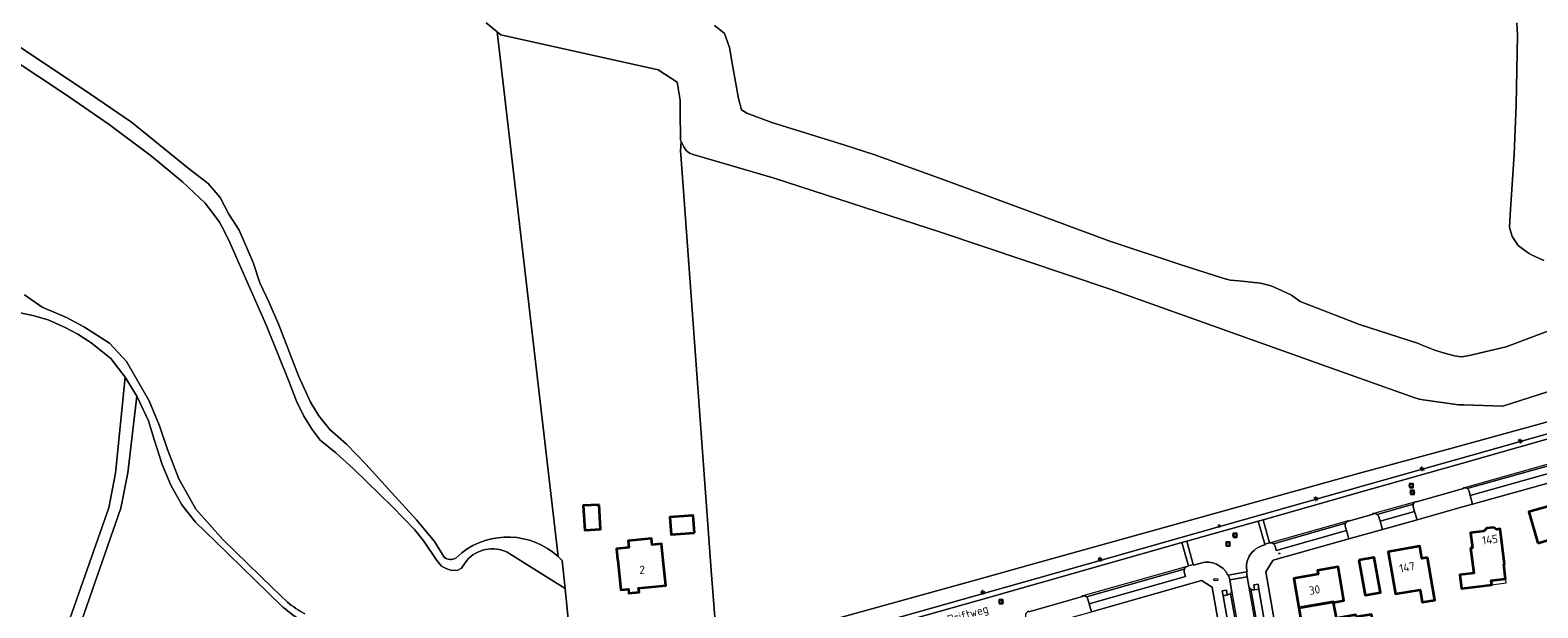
# Model space of a CAD drawing. Header units: metres. Extents: x 140853 to 145288, y 474558 to 480269.
# Tile 204 of 256: x 143213 to 143539, y 478990 to 479115. Entities that reach past the tile are written whole.
import ezdxf
from ezdxf.enums import TextEntityAlignment as Align

# ---------------------------------------------------------------- set-up
doc = ezdxf.new("R2010")
doc.units = ezdxf.units.M
doc.header["$MEASUREMENT"] = 0
for name, color, linetype, lineweight in [('B-WE-GR-BOS_GEMENGD-G', 40, 'Continuous', 13), ('B-WE-GR-BOS_LOOF-G', 40, 'Continuous', 13), ('B-WE-GR-BOS_NAALD-G', 40, 'Continuous', 13), ('B-WE-GR-GRAS_KRUIDENRIJK-G', 80, 'Continuous', 18), ('B-WE-GR-GROENVOORZIENING-G', 80, 'Continuous', 18), ('B-WE-IE-MEUBILAIR_WEGMEUBILAIR-S', 7, 'Continuous', 18), ('B-WE-KL-ET_LS_OV_LICHTMAST-S', 190, 'Continuous', 18), ('B-WE-KL-WATER_BRANDLEIDING_PUT-S', 150, 'Continuous', 18), ('B-WE-KL-WATER_PUT-S', 170, 'Continuous', 18), ('B-WE-OG-BEBOUWING-G', 7, 'Continuous', 35), ('B-WE-OG-BEBOUWING_HUISNUMMER-T18', 10, 'Continuous', 18), ('B-WE-OG-BEBOUWING_LUIFEL-G', 7, 'Continuous', 18), ('B-WE-OG-BEBOUWING_STRAATNAAM-T18', 10, 'Continuous', 18), ('B-WE-OG-TERREIN_ERF-G', 7, 'Continuous', 18), ('B-WE-RI-GWA_RIOOLPUT-S', 30, 'Continuous', 18), ('B-WE-VH-GOOT-G', 170, 'Continuous', 18), ('B-WE-VH-ONVERHARD-G', 252, 'Continuous', 18), ('B-WE-VH-VERHARDING_ASFALT-G', 252, 'Continuous', 18), ('B-WE-VH-VERHARDING_BETONSTRAATSTEEN-G', 252, 'Continuous', 18), ('B-WE-VH-VERHARDING_HALFVERHARDING-G', 252, 'Continuous', 18), ('B-WE-VH-VERHARDING_TEGEL-G', 252, 'Continuous', 18), ('X-XX-XX-ALGEMEEN-S', 7, 'Continuous', 18)]:
    doc.layers.add(name, color=color, linetype=linetype, lineweight=lineweight)
doc.styles.add('NLCS-ISO', font='txt')
doc.styles.get("Standard").update_dxf_attribs({"font": 'arial.ttf'})

# ---------------------------------------------------------------- blocks, each defined once
blk = doc.blocks.new('SIE-WEG_AFVALBAK_TYPE_01')
for radius in [0.25, 0.156]:
    blk.add_circle((0, 0), radius)
blk = doc.blocks.new('B-SIE-WEG_LICHTMAST-SO')
at = {"ltscale": 0.1}
for p, q in [((-1.1, 0.6), (-2.2, 1.3)), ((0, 1.3), (0, 2.5)), ((1.1, 0.6), (2.2, 1.3)), ((-1.1, -0.6), (-2.2, -1.3)), ((0, -1.3), (0, -2.5)), ((1.1, -0.6), (2.2, -1.3))]:
    blk.add_line(p, q, dxfattribs=at)
at = {"flags": 128}
for points in [[(-1.2, 0.5), (1.2, 0.5)], [(-1.2, -0.5), (1.2, -0.5)]]:
    blk.add_lwpolyline(points, dxfattribs=at)
at = {"ltscale": 0.1}
blk.add_circle((0, 0), 1.27, dxfattribs=at)
at = {"style": 'NLCS-ISO'}
blk.add_attdef('TYPE', text='', height=1.8, dxfattribs=at).set_placement((0, 2.5), align=Align.BOTTOM_CENTER)
blk = doc.blocks.new('B-SIE-WEG_VERKEERSBORD_PAAL-SO')
blk.add_lwpolyline([(-1, -1), (1, -1), (1, 1), (-1, 1)], close=True)
at = {"flags": 128}
blk.add_lwpolyline([(-1, 1), (0, -1), (1, 1)], close=True, dxfattribs=at)
for radius in [1, 0.171]:
    blk.add_circle((0, 0), radius)
at = {"lineweight": 30, "flags": 104}
blk.add_attdef('bordgegevens', text='', height=1.8, dxfattribs=at).set_placement((2.2, 3.2), align=Align.TOP_LEFT)
blk = doc.blocks.new('SRI-PUT_INSPECTIE-SO')
at = {"lineweight": -3, "flags": 128}
blk.add_lwpolyline([(-2, -2), (2, -2), (2, 2), (-2, 2)], close=True, dxfattribs=at)
at = {"lineweight": -3, "ltscale": 1.5}
blk.add_circle((0, 0), 2, dxfattribs=at)
at = {"ltscale": 0.1, "style": 'NLCS-ISO'}
blk.add_text('I', height=2.5, dxfattribs=at).set_placement((0, 0), align=Align.MIDDLE_CENTER)
blk = doc.blocks.new('SKL-WATERLEIDINGPUT-SO')
at = {"color": 0, "linetype": 'ByBlock', "lineweight": 18}
blk.add_ellipse((0, 0), major_axis=(2.5, 0), ratio=0.54, dxfattribs=at)
at = {"color": 0, "linetype": 'ByBlock', "lineweight": 18, "style": 'NLCS-ISO'}
blk.add_text('wl', height=1.8, dxfattribs=at).set_placement((0, 0), align=Align.MIDDLE_CENTER)
blk = doc.blocks.new('SIE-WEG_STRAATPOT_BRANDKRAAN-SO')
blk.add_ellipse((0, 0), major_axis=(-0.729, 0), ratio=0.685994)
at = {"style": 'NLCS-ISO'}
blk.add_text('BR', height=0.4, dxfattribs=at).set_placement((-0.3, -0.2))

msp = doc.modelspace()

# ---------------------------------------------------------------- linework, layer by layer
at = {"layer": 'B-WE-GR-BOS_GEMENGD-G', "ltscale": 0.2, "flags": 128}
for points in [[(143209.781, 479111.49), (143224.01, 479102.033), (143234.446, 479094.86), (143246.7, 479084.975), (143251.018, 479081.619), (143253.609, 479078.596), (143255.459, 479075.008), (143257.729, 479071.543), (143260.742, 479064.524), (143262.216, 479060.126), (143264.111, 479056.003), (143266.291, 479051.001), (143270.54, 479039.98), (143273.158, 479034.275), (143274.963, 479031.322), (143277.339, 479028.39), (143280.908, 479025.168), (143285.077, 479020.91), (143290.679, 479014.746), (143296.104, 479008.8), (143299.978, 479004.125), (143302.041, 479000.722), (143302.041, 479000.722, 0.3101865), (143304.546, 479000.539), (143304.546, 479000.539), (143305.844, 479001.683), (143305.844, 479001.683, -0.3642068), (143326.693, 479000.896), (143326.693, 479000.896), (143313.528, 479114.445), (143313.528, 479114.445), (143311.154, 479116.418)], [(143271.336, 478986.99, -0.0514984), (143267.188, 478989.952), (143267.188, 478989.952), (143263.827, 478993.165), (143252.597, 479004.168), (143248.305, 479008.336), (143245.325, 479012.049), (143242.936, 479016.329), (143241.056, 479020.82), (143239.312, 479026.187), (143238.077, 479030.24), (143235.72, 479035.308), (143235.569, 479035.56), (143235.569, 479035.56), (143233.66, 479018.995), (143232.143, 479011.373), (143222.524, 478983.803)]]:
    msp.add_lwpolyline(points, format="xyb", dxfattribs=at)
at = {"layer": 'B-WE-GR-BOS_LOOF-G', "ltscale": 0.2, "flags": 128}
for points in [[(143329.7, 478978.552), (143328.199, 478993.941), (143315.711, 479001.81), (143315.711, 479001.81, 0.338534), (143306.92, 479000), (143306.92, 479000), (143305.81, 478998.374), (143305.043, 478997.929), (143303.733, 478997.879), (143302.62, 478998.201), (143301.507, 478998.769), (143300.432, 479000), (143297.665, 479004.234), (143295.666, 479006.732), (143290.867, 479011.617), (143282.462, 479019.853), (143278.654, 479023.332), (143275.208, 479026.083), (143273.5, 479028.386), (143271.734, 479031.288), (143270.097, 479034.544), (143268.569, 479038.46), (143263.733, 479050.642), (143258.561, 479062.294), (143255.721, 479068.84), (143254.61, 479071.087), (143253.46, 479073.233), (143252.028, 479075.165), (143250.357, 479077.341), (143245.492, 479081.999), (143238.753, 479087.563), (143229.637, 479094.42), (143219.845, 479101.13), (143208.775, 479108.436)], [(143211.257, 479057.517), (143215.085, 479054.839), (143220.404, 479052.605), (143224.237, 479050.537), (143229.685, 479047.043), (143233.336, 479043.096), (143238.243, 479034.612), (143240.482, 479029.151), (143242.229, 479024.076), (143244.664, 479017.686), (143248.343, 479011.17), (143254.226, 479004.486), (143264.822, 478994.206), (143268.176, 478990.997), (143268.176, 478990.997, 0.0362171), (143271.891, 478988.466)]]:
    msp.add_lwpolyline(points, format="xyb", dxfattribs=at)
msp.add_lwpolyline([(143220.136, 478984.71), (143229.514, 479011.457), (143231, 479018.923), (143233.077, 479039.73), (143233.077, 479039.73), (143229.985, 479043.71), (143225.681, 479047.143), (143222.838, 479049.024), (143220.118, 479050.485), (143216.395, 479052.107), (143213.111, 479053.039), (143210.003, 479053.727)], dxfattribs=at)
at = {"layer": 'B-WE-GR-BOS_NAALD-G', "ltscale": 0.2, "flags": 128}
for points in [[(143311.154, 479116.418), (143313.528, 479114.445), (143314.303, 479113.8), (143348.34, 479106.225), (143352.461, 479103.583), (143353.125, 479099.674), (143353.092, 479097.361), (143353.137, 479090.978), (143353.282, 479090.695), (143353.874, 479089.536), (143354.388, 479088.795), (143355.082, 479088.178), (143355.88, 479087.866), (143373.414, 479082.739), (143409.411, 479071.118), (143446.063, 479058.779), (143471.354, 479049.706), (143500, 479039.471), (143512.206, 479035.147), (143513.019, 479034.944), (143513.781, 479034.793), (143521.402, 479033.736), (143522.57, 479033.687), (143531.003, 479033.394), (143556.138, 479041.507)], [(143544.545, 479051.094), (143531.699, 479046.301), (143523.472, 479044.308), (143521.999, 479044.102), (143520.577, 479044.355), (143517.884, 479045.062), (143516.105, 479045.619), (143513.209, 479046.783), (143512.751, 479046.986), (143500, 479051.119), (143493.292, 479053.705), (143487.148, 479056.111), (143485.292, 479057.475), (143483.152, 479058.473), (143480.898, 479059.447), (143478.616, 479060.026), (143473.891, 479060.539), (143472.05, 479060.721), (143470.465, 479061.154), (143461.212, 479064.109), (143445.8, 479069.243), (143429.266, 479075.314), (143409.78, 479082.555), (143394.943, 479087.924), (143388.478, 479089.965), (143376.182, 479093.786), (143372.937, 479094.807), (143367.515, 479096.876), (143366.377, 479097.573), (143365.687, 479100.032), (143364.443, 479107.264), (143363.764, 479111.032), (143362.996, 479113.276), (143362.711, 479114.08), (143362.206, 479114.517), (143360.502, 479115.841)], [(143534.059, 479116.37), (143534.163, 479113.83), (143533.875, 479098.637), (143533.481, 479087.916), (143532.682, 479076.025), (143532.432, 479072.164), (143533.044, 479070.132), (143534.316, 479068.203), (143536.044, 479066.935), (143536.705, 479066.479), (143537.366, 479066.124), (143539.907, 479064.959)]]:
    msp.add_lwpolyline(points, dxfattribs=at)
at = {"layer": 'B-WE-GR-GRAS_KRUIDENRIJK-G', "ltscale": 0.2, "flags": 128}
for points in [[(143360.502, 479115.841), (143362.206, 479114.517), (143362.711, 479114.08), (143362.996, 479113.276), (143363.764, 479111.032), (143364.443, 479107.264), (143365.687, 479100.032), (143366.377, 479097.573), (143367.515, 479096.876), (143372.937, 479094.807), (143376.182, 479093.786), (143388.478, 479089.965), (143394.943, 479087.924), (143409.78, 479082.555), (143429.266, 479075.314), (143445.8, 479069.243), (143461.212, 479064.109), (143470.465, 479061.154), (143472.05, 479060.721), (143473.891, 479060.539), (143478.616, 479060.026), (143480.898, 479059.447), (143483.152, 479058.473), (143485.292, 479057.475), (143487.148, 479056.111), (143493.292, 479053.705), (143500, 479051.119), (143512.751, 479046.986), (143513.209, 479046.783), (143516.105, 479045.619), (143517.884, 479045.062), (143520.577, 479044.355), (143521.999, 479044.102), (143523.472, 479044.308), (143531.699, 479046.301), (143544.545, 479051.094)], [(143539.907, 479064.959), (143537.366, 479066.124), (143536.705, 479066.479), (143536.044, 479066.935), (143534.316, 479068.203), (143533.044, 479070.132), (143532.432, 479072.164), (143532.682, 479076.025), (143533.481, 479087.916), (143533.875, 479098.637), (143534.163, 479113.83), (143534.059, 479116.37)], [(143556.138, 479041.507), (143531.003, 479033.394), (143522.57, 479033.687), (143521.402, 479033.736), (143513.781, 479034.793), (143513.019, 479034.944), (143512.206, 479035.147), (143500, 479039.471), (143471.354, 479049.706), (143446.063, 479058.779), (143409.411, 479071.118), (143373.414, 479082.739), (143355.88, 479087.866), (143355.082, 479088.178), (143354.388, 479088.795), (143353.874, 479089.536), (143353.282, 479090.695), (143353.282, 479090.695), (143353.166, 479088.603), (143353.217, 479087.883), (143359.871, 478996.95), (143360.927, 478983.129)], [(143365.146, 478981.398), (143417.15, 478995.827), (143432.078, 479000), (143500, 479018.914), (143519.485, 479024.174), (143555.914, 479034.2)], [(143555.914, 479034.2), (143519.485, 479024.174), (143500, 479018.914), (143432.078, 479000), (143417.15, 478995.827), (143365.146, 478981.398)], [(143397.5, 478986.889), (143417.403, 478992.542), (143444.464, 479000.176), (143461.186, 479004.943), (143478.968, 479009.996), (143502.118, 479016.546), (143520.743, 479021.846), (143553.946, 479031.181)]]:
    msp.add_lwpolyline(points, dxfattribs=at)
at = {"layer": 'B-WE-GR-GROENVOORZIENING-G', "ltscale": 0.2, "flags": 128}
for points in [[(143471.421, 478992.566), (143471.263, 478993.625), (143470.322, 478993.476), (143470.532, 478992.408), (143471.421, 478992.566)], [(143478.255, 478993.856), (143478.082, 478994.923), (143477.136, 478994.762), (143477.336, 478993.698), (143478.255, 478993.856)]]:
    msp.add_lwpolyline(points, close=True, dxfattribs=at)
at = {"layer": 'B-WE-OG-BEBOUWING-G', "ltscale": 0.2, "flags": 128}
for points in [[(143538.562, 479003.8), (143543.448, 479005.193), (143544.369, 479001.962), (143550.831, 479003.804), (143547.991, 479013.767), (143536.643, 479010.532), (143538.562, 479003.8)], [(143335.541, 479012.083), (143332.126, 479011.921), (143332.476, 479006.567), (143335.887, 479006.79), (143335.541, 479012.083)], [(143356.209, 479006.048), (143355.909, 479009.789), (143350.837, 479009.383), (143351.136, 479005.643), (143356.209, 479006.048)], [(143524.024, 479002.749), (143524.705, 478997.316), (143521.728, 478996.949), (143522.095, 478993.971), (143528.621, 478994.776), (143528.508, 478995.682), (143531.593, 478996.069), (143531.202, 478999.185), (143531.371, 478999.206), (143530.413, 479006.846), (143529.619, 479006.746), (143529.091, 479007.184), (143527.573, 479006.994), (143526.931, 479006.409), (143524.024, 479006.045), (143524.431, 479002.8), (143524.024, 479002.749)], [(143349.447, 479000), (143349.092, 479003.608), (143347.067, 479003.394), (143346.917, 479004.788), (143341.835, 479004.253), (143341.985, 479002.859), (143339.308, 479002.577), (143339.554, 479000.233), (143339.587, 479000), (143340.242, 478993.661), (143341.904, 478993.819), (143341.984, 478992.983), (143344.194, 478993.193), (143344.115, 478994.019), (143349.981, 478994.586), (143349.447, 479000)], [(143499.898, 479000.124), (143501.231, 478992.5), (143504.545, 478993.089), (143503.214, 479000.704), (143499.898, 479000.124)], [(143514.695, 479000.7), (143513.482, 479000.49), (143513.031, 479003.102), (143506.246, 479001.928), (143507.799, 478992.779), (143513.13, 478993.701), (143513.597, 478991.001), (143516.287, 478991.466), (143514.695, 479000.7)], [(143494.408, 478990.967), (143496.644, 478991.357), (143495.375, 478998.647), (143490.912, 478997.87), (143491.051, 478997.072), (143485.8, 478996.157), (143486.91, 478989.783), (143494.388, 478991.085), (143494.408, 478990.967)], [(143486.91, 478989.783), (143487.999, 478983.527), (143496.442, 478984.998), (143498.186, 478985.301), (143499.362, 478985.506), (143502.972, 478986.135), (143502.582, 478988.374), (143499.309, 478987.804), (143499.226, 478988.274), (143495.971, 478987.707), (143495.005, 478987.539), (143494.408, 478990.967), (143494.388, 478991.085), (143486.91, 478989.783)]]:
    msp.add_lwpolyline(points, close=True, dxfattribs=at)
at = {"layer": 'B-WE-OG-BEBOUWING_LUIFEL-G', "ltscale": 0.2, "flags": 128}
msp.add_lwpolyline([(143531.593, 478996.069), (143528.508, 478995.682), (143528.621, 478994.776), (143531.708, 478995.157), (143531.593, 478996.069)], close=True, dxfattribs=at)
at = {"layer": 'B-WE-OG-TERREIN_ERF-G', "ltscale": 0.2, "flags": 128}
msp.add_lwpolyline([(143353.217, 479087.883), (143353.166, 479088.603), (143353.282, 479090.695), (143353.137, 479090.978), (143353.092, 479097.361), (143353.125, 479099.674), (143352.461, 479103.583), (143348.34, 479106.225), (143314.303, 479113.8), (143313.528, 479114.445), (143326.693, 479000.896), (143326.693, 479000.896, -0.0198875), (143327.607, 479000), (143327.607, 479000), (143328.199, 478993.941), (143329.7, 478978.552), (143360.927, 478983.129), (143359.871, 478996.95), (143353.217, 479087.883)], format="xyb", close=True, dxfattribs=at)
for points in [[(143550.88, 479019.552), (143524.443, 479012.212), (143522.555, 479011.688), (143512.452, 479008.827), (143505.001, 479006.735), (143497.732, 479004.694), (143481.325, 479000.086), (143481.279, 479000), (143479.737, 478997.558), (143491.601, 478929.522), (143499.443, 478884.38), (143499.691, 478882.955), (143500, 478881.175), (143504.51, 478855.216), (143506.764, 478853.574), (143525.097, 478856.757), (143533.963, 478858.297), (143547.785, 478860.697)], [(143487.999, 478983.527), (143486.91, 478989.783), (143485.8, 478996.157), (143491.051, 478997.072), (143490.912, 478997.87), (143495.375, 478998.647), (143496.644, 478991.357), (143494.408, 478990.967), (143495.005, 478987.539)], [(143492.768, 478853.253), (143468.16, 478994.255), (143465.855, 478995.686), (143442.032, 478988.944)]]:
    msp.add_lwpolyline(points, dxfattribs=at)
for points in [[(143538.562, 479003.8), (143536.643, 479010.532), (143547.991, 479013.767), (143550.831, 479003.804), (143544.369, 479001.962), (143543.448, 479005.193), (143538.562, 479003.8)], [(143335.541, 479012.083), (143335.887, 479006.79), (143332.476, 479006.567), (143332.126, 479011.921), (143335.541, 479012.083)], [(143356.209, 479006.048), (143351.136, 479005.643), (143350.837, 479009.383), (143355.909, 479009.789), (143356.209, 479006.048)], [(143528.621, 478994.776), (143522.095, 478993.971), (143521.728, 478996.949), (143524.705, 478997.316), (143524.024, 479002.749), (143524.431, 479002.8), (143524.024, 479006.045), (143526.931, 479006.409), (143527.573, 479006.994), (143529.091, 479007.184), (143529.619, 479006.746), (143530.413, 479006.846), (143531.371, 478999.206), (143531.202, 478999.185), (143531.593, 478996.069), (143528.508, 478995.682), (143528.621, 478994.776)], [(143341.985, 479002.859), (143341.835, 479004.253), (143346.917, 479004.788), (143347.067, 479003.394), (143349.092, 479003.608), (143349.447, 479000), (143349.981, 478994.586), (143344.115, 478994.019), (143344.194, 478993.193), (143341.984, 478992.983), (143341.904, 478993.819), (143340.242, 478993.661), (143339.587, 479000), (143339.554, 479000.233), (143339.308, 479002.577), (143341.985, 479002.859)], [(143499.898, 479000.124), (143503.214, 479000.704), (143504.545, 478993.089), (143501.231, 478992.5), (143499.898, 479000.124)], [(143514.695, 479000.7), (143516.287, 478991.466), (143513.597, 478991.001), (143513.13, 478993.701), (143507.799, 478992.779), (143506.246, 479001.928), (143513.031, 479003.102), (143513.482, 479000.49), (143514.695, 479000.7)]]:
    msp.add_lwpolyline(points, close=True, dxfattribs=at)
at = {"layer": 'B-WE-VH-GOOT-G', "ltscale": 0.2, "flags": 128}
for points in [[(143522.474, 479015.752), (143549.319, 479023.31)], [(143502.93, 479010.164), (143512.245, 479012.803)], [(143480.531, 479003.836), (143497.631, 479008.663)], [(143462.737, 478998.763), (143440.162, 478992.394)], [(143472.343, 478993.621), (143476.508, 478969.894), (143482.037, 478938.248), (143484.002, 478926.972)], [(143487.768, 478927.602), (143484.661, 478945.472), (143480.443, 478969.645), (143476.078, 478994.448)]]:
    msp.add_lwpolyline(points, dxfattribs=at)
at = {"layer": 'B-WE-VH-ONVERHARD-G', "ltscale": 0.2, "flags": 128}
msp.add_lwpolyline([(143221.438, 478977.008, -0.1171399), (143222.524, 478983.803), (143222.524, 478983.803), (143232.143, 479011.373), (143233.66, 479018.995), (143235.569, 479035.56), (143233.077, 479039.73), (143231, 479018.923), (143229.514, 479011.457), (143220.136, 478984.71), (143220.136, 478984.71, 0.1021926), (143218.895, 478976.989), (143218.895, 478976.989), (143219.969, 478966.268), (143222.374, 478966.641), (143221.438, 478977.008)], format="xyb", close=True, dxfattribs=at)
at = {"layer": 'B-WE-VH-VERHARDING_ASFALT-G', "ltscale": 0.2, "flags": 128}
msp.add_lwpolyline([(143475.571, 478997.55), (143475.691, 478997.567), (143475.621, 478997.995), (143475.621, 478997.995, -0.1740959), (143476.156, 479000.977), (143476.156, 479000.977, -0.2004225), (143479.591, 479003.424), (143479.591, 479003.424), (143479.562, 479003.536), (143478.117, 479008.532), (143462.642, 479004.199), (143464.036, 478999.138), (143464.086, 478999.021), (143465.67, 478999.462), (143465.67, 478999.462, -0.3775291), (143471.52, 478996.837), (143471.52, 478996.837), (143471.639, 478996.852), (143475.571, 478997.55)], format="xyb", close=True, dxfattribs=at)
at = {"layer": 'B-WE-VH-VERHARDING_BETONSTRAATSTEEN-G', "ltscale": 0.2, "flags": 128}
for points in [[(143547.897, 479028.352), (143521.036, 479020.761), (143502.645, 479015.533), (143479.147, 479008.821), (143480.531, 479003.836), (143480.531, 479003.836, -0.2270695), (143481.377, 479003.662), (143481.377, 479003.662), (143497, 479008.096), (143497, 479008.096, -0.2103745), (143497.631, 479008.663), (143497.631, 479008.663), (143497.647, 479008.55), (143502.984, 479010.08), (143502.93, 479010.164), (143502.93, 479010.164, -0.1907668), (143503.811, 479010.014), (143503.811, 479010.014), (143511.654, 479012.234), (143511.654, 479012.234, -0.2344966), (143512.245, 479012.803), (143512.245, 479012.803), (143512.301, 479012.819), (143512.341, 479012.713), (143522.51, 479015.639), (143522.474, 479015.752), (143522.474, 479015.752, -0.2164475), (143523.324, 479015.576), (143523.324, 479015.576), (143548.634, 479022.702)], [(143428.495, 478988.931), (143440.071, 478992.269), (143440.04, 478992.36), (143440.162, 478992.394), (143440.162, 478992.394, -0.2396083), (143440.963, 478992.18), (143440.963, 478992.18), (143462.124, 478998.164), (143462.124, 478998.164, -0.1881128), (143462.737, 478998.763), (143462.737, 478998.763), (143463.03, 478998.846), (143461.622, 479003.913), (143444.387, 478998.986), (143417.528, 478991.354), (143397.878, 478985.813)], [(143491.601, 478929.522), (143479.737, 478997.558), (143481.279, 479000), (143481.325, 479000.086), (143497.732, 479004.694), (143497.211, 479006.502), (143482.011, 479002.17), (143481.739, 479003.13), (143481.739, 479003.13, 0.1655187), (143481.377, 479003.662), (143481.377, 479003.662, 0.2270695), (143480.531, 479003.836), (143480.531, 479003.836), (143479.562, 479003.536), (143479.591, 479003.424), (143479.591, 479003.424, 0.2004225), (143476.156, 479000.977), (143476.156, 479000.977, 0.1740959), (143475.621, 478997.995), (143475.621, 478997.995), (143475.691, 478997.567), (143475.571, 478997.55), (143475.74, 478996.509), (143476.078, 478994.448), (143476.078, 478994.448, 0.168961), (143476.541, 478993.792), (143476.541, 478993.792, 0.1931169), (143477.256, 478993.686), (143477.256, 478993.686), (143477.336, 478993.698), (143477.136, 478994.762), (143478.082, 478994.923), (143478.255, 478993.856), (143481.294, 478976.354)], [(143474.561, 478969.458), (143470.532, 478992.408), (143470.322, 478993.476), (143471.263, 478993.625), (143471.421, 478992.566), (143471.536, 478992.592), (143471.536, 478992.592, 0.1902173), (143472.138, 478992.933), (143472.138, 478992.933, 0.1961313), (143472.343, 478993.621), (143472.343, 478993.621), (143471.95, 478995.841), (143471.864, 478996.225), (143471.639, 478996.852), (143471.52, 478996.837), (143471.52, 478996.837, 0.3775291), (143465.67, 478999.462), (143465.67, 478999.462), (143464.086, 478999.021), (143464.036, 478999.138), (143463.03, 478998.846), (143462.737, 478998.763), (143462.737, 478998.763, 0.1881128), (143462.124, 478998.164), (143462.124, 478998.164, 0.1761125), (143462.125, 478997.511), (143462.125, 478997.511), (143462.402, 478996.569), (143441.535, 478990.666), (143442.032, 478988.944), (143465.855, 478995.686), (143465.855, 478995.686), (143468.16, 478994.255), (143492.768, 478853.253)], [(143480.768, 478969.666), (143476.541, 478993.792), (143476.541, 478993.792, -0.168961), (143476.078, 478994.448), (143476.078, 478994.448), (143475.74, 478996.509), (143471.95, 478995.841), (143472.343, 478993.621), (143472.343, 478993.621, -0.1961313), (143472.138, 478992.933), (143472.138, 478992.933), (143476.206, 478969.755)]]:
    msp.add_lwpolyline(points, format="xyb", dxfattribs=at)
for points in [[(143553.578, 479017.986), (143556.731, 479018.413), (143556.517, 479019.299), (143556.517, 479019.299, 0.10413), (143554.829, 479021.663), (143554.829, 479021.663, 0.1692639), (143550.427, 479023.292), (143550.427, 479023.292, 0.037301), (143549.355, 479023.232), (143549.355, 479023.232), (143549.319, 479023.31), (143549.044, 479023.174), (143548.813, 479022.973), (143548.642, 479022.718), (143548.634, 479022.702), (143548.539, 479022.41), (143548.522, 479022.104), (143548.524, 479022.083), (143548.827, 479021.069), (143523.954, 479014.085), (143524.443, 479012.212), (143550.88, 479019.552), (143553.578, 479017.986)], [(143523.702, 479015.05), (143523.954, 479014.085), (143548.827, 479021.069), (143548.524, 479022.083), (143548.522, 479022.104), (143548.539, 479022.41), (143548.634, 479022.702), (143523.324, 479015.576), (143523.324, 479015.576, -0.159367), (143523.702, 479015.05)], [(143523.324, 479015.576, 0.2164475), (143522.474, 479015.752), (143522.474, 479015.752), (143522.51, 479015.639), (143512.341, 479012.713), (143512.301, 479012.819), (143512.245, 479012.803), (143512.245, 479012.803, 0.2344966), (143511.654, 479012.234), (143511.654, 479012.234, 0.165804), (143511.643, 479011.637), (143511.643, 479011.637), (143511.922, 479010.664), (143512.452, 479008.827), (143522.555, 479011.688), (143524.443, 479012.212), (143523.954, 479014.085), (143523.702, 479015.05), (143523.702, 479015.05, 0.159367), (143523.324, 479015.576)], [(143503.811, 479010.014, 0.1907668), (143502.93, 479010.164), (143502.93, 479010.164), (143502.984, 479010.08), (143497.647, 479008.55), (143497.631, 479008.663), (143497.631, 479008.663, 0.2103745), (143497, 479008.096), (143497, 479008.096, 0.1545366), (143496.925, 479007.468), (143496.925, 479007.468), (143497.211, 479006.502), (143497.732, 479004.694), (143505.001, 479006.735), (143504.486, 479008.52), (143504.189, 479009.501), (143504.189, 479009.501, 0.1603831), (143503.811, 479010.014)], [(143511.922, 479010.664), (143511.643, 479011.637), (143511.643, 479011.637, -0.165804), (143511.654, 479012.234), (143511.654, 479012.234), (143503.811, 479010.014), (143503.811, 479010.014, -0.1603831), (143504.189, 479009.501), (143504.189, 479009.501), (143504.486, 479008.52), (143511.922, 479010.664)], [(143496.925, 479007.468, -0.1545366), (143497, 479008.096), (143497, 479008.096), (143481.377, 479003.662), (143481.377, 479003.662, -0.1655187), (143481.739, 479003.13), (143481.739, 479003.13), (143482.011, 479002.17), (143497.211, 479006.502), (143496.925, 479007.468)], [(143441.255, 478991.66), (143441.535, 478990.666), (143462.402, 478996.569), (143462.125, 478997.511), (143462.125, 478997.511, -0.1761125), (143462.124, 478998.164), (143462.124, 478998.164), (143440.963, 478992.18), (143440.963, 478992.18, -0.1651447), (143441.255, 478991.66)], [(143477.336, 478993.698), (143477.256, 478993.686), (143477.256, 478993.686, -0.1931169), (143476.541, 478993.792), (143476.541, 478993.792), (143480.768, 478969.666), (143482.431, 478969.96), (143481.466, 478975.44), (143480.507, 478975.26), (143480.353, 478976.2), (143481.294, 478976.354), (143478.255, 478993.856), (143477.336, 478993.698)], [(143441.535, 478990.666), (143441.255, 478991.66), (143441.255, 478991.66, 0.1651447), (143440.963, 478992.18), (143440.963, 478992.18, 0.2396083), (143440.162, 478992.394), (143440.162, 478992.394), (143440.04, 478992.36), (143440.071, 478992.269), (143428.495, 478988.931), (143428.457, 478989.036), (143428.457, 478989.036, 0.236666), (143427.797, 478988.42), (143427.797, 478988.42, 0.1583519), (143427.795, 478987.839), (143427.795, 478987.839), (143428.074, 478986.827), (143428.563, 478985.132), (143433.491, 478986.527), (143442.032, 478988.944), (143441.535, 478990.666)], [(143476.206, 478969.755), (143472.138, 478992.933), (143472.138, 478992.933, -0.1902173), (143471.536, 478992.592), (143471.536, 478992.592), (143471.421, 478992.566), (143470.532, 478992.408), (143474.561, 478969.458), (143476.206, 478969.755)]]:
    msp.add_lwpolyline(points, format="xyb", close=True, dxfattribs=at)
for points in [[(143511.922, 479010.664), (143504.486, 479008.52), (143505.001, 479006.735), (143512.452, 479008.827), (143511.922, 479010.664)], [(143478.117, 479008.532), (143479.562, 479003.536), (143480.531, 479003.836), (143479.147, 479008.821), (143478.117, 479008.532)], [(143462.642, 479004.199), (143461.622, 479003.913), (143463.03, 478998.846), (143464.036, 478999.138), (143462.642, 479004.199)], [(143471.95, 478995.841), (143475.74, 478996.509), (143475.571, 478997.55), (143471.639, 478996.852), (143471.864, 478996.225), (143471.95, 478995.841)]]:
    msp.add_lwpolyline(points, close=True, dxfattribs=at)
at = {"layer": 'B-WE-VH-VERHARDING_HALFVERHARDING-G', "ltscale": 0.2, "flags": 128}
for points in [[(143208.775, 479108.436), (143219.845, 479101.13), (143229.637, 479094.42), (143238.753, 479087.563), (143245.492, 479081.999), (143250.357, 479077.341), (143252.028, 479075.165), (143253.46, 479073.233), (143254.61, 479071.087), (143255.721, 479068.84), (143258.561, 479062.294), (143263.733, 479050.642), (143268.569, 479038.46), (143270.097, 479034.544), (143271.734, 479031.288), (143273.5, 479028.386), (143275.208, 479026.083), (143278.654, 479023.332), (143282.462, 479019.853), (143290.867, 479011.617), (143295.666, 479006.732), (143297.665, 479004.234), (143300.432, 479000), (143301.507, 478998.769), (143302.62, 478998.201), (143303.733, 478997.879), (143305.043, 478997.929), (143305.81, 478998.374), (143306.92, 479000), (143306.92, 479000, -0.338534), (143315.711, 479001.81), (143315.711, 479001.81), (143328.199, 478993.941), (143327.607, 479000), (143327.607, 479000, 0.0198875), (143326.693, 479000.896), (143326.693, 479000.896, 0.3642068), (143305.844, 479001.683), (143305.844, 479001.683), (143304.546, 479000.539), (143304.546, 479000.539, -0.3101865), (143302.041, 479000.722), (143302.041, 479000.722), (143299.978, 479004.125), (143296.104, 479008.8), (143290.679, 479014.746), (143285.077, 479020.91), (143280.908, 479025.168), (143277.339, 479028.39), (143274.963, 479031.322), (143273.158, 479034.275), (143270.54, 479039.98), (143266.291, 479051.001), (143264.111, 479056.003), (143262.216, 479060.126), (143260.742, 479064.524), (143257.729, 479071.543), (143255.459, 479075.008), (143253.609, 479078.596), (143251.018, 479081.619), (143246.7, 479084.975), (143234.446, 479094.86), (143224.01, 479102.033), (143209.781, 479111.49)], [(143271.891, 478988.466, -0.0362171), (143268.176, 478990.997), (143268.176, 478990.997), (143264.822, 478994.206), (143254.226, 479004.486), (143248.343, 479011.17), (143244.664, 479017.686), (143242.229, 479024.076), (143240.482, 479029.151), (143238.243, 479034.612), (143233.336, 479043.096), (143229.685, 479047.043), (143224.237, 479050.537), (143220.404, 479052.605), (143215.085, 479054.839), (143211.257, 479057.517)], [(143210.003, 479053.727), (143213.111, 479053.039), (143216.395, 479052.107), (143220.118, 479050.485), (143222.838, 479049.024), (143225.681, 479047.143), (143229.985, 479043.71), (143233.077, 479039.73), (143235.569, 479035.56), (143235.72, 479035.308), (143238.077, 479030.24), (143239.312, 479026.187), (143241.056, 479020.82), (143242.936, 479016.329), (143245.325, 479012.049), (143248.305, 479008.336), (143252.597, 479004.168), (143263.827, 478993.165), (143267.188, 478989.952), (143267.188, 478989.952, 0.0514984), (143271.336, 478986.99)]]:
    msp.add_lwpolyline(points, format="xyb", dxfattribs=at)
at = {"layer": 'B-WE-VH-VERHARDING_TEGEL-G', "ltscale": 0.2, "flags": 128}
for points in [[(143553.946, 479031.181), (143520.743, 479021.846), (143502.118, 479016.546), (143478.968, 479009.996), (143461.186, 479004.943), (143444.464, 479000.176), (143417.403, 478992.542), (143397.5, 478986.889)], [(143397.878, 478985.813), (143417.528, 478991.354), (143444.387, 478998.986), (143461.622, 479003.913), (143462.642, 479004.199), (143478.117, 479008.532), (143478.117, 479008.532), (143479.147, 479008.821), (143502.645, 479015.533), (143521.036, 479020.761), (143547.897, 479028.352)]]:
    msp.add_lwpolyline(points, dxfattribs=at)

# ---------------------------------------------------------------- block references
at = {"layer": 'B-WE-IE-MEUBILAIR_WEGMEUBILAIR-S', "xscale": 0.2, "yscale": 0.2, "zscale": 0.2}
msp.add_blockref('B-SIE-WEG_VERKEERSBORD_PAAL-SO', (143469.694, 479007.489), dxfattribs=at)
at = {"layer": 'B-WE-KL-ET_LS_OV_LICHTMAST-S', "xscale": 0.2, "yscale": 0.2, "zscale": 0.2}
for p in [(143534.768, 479025.878), (143513.522, 479019.845), (143490.596, 479013.385), (143443.914, 479000.291), (143418.544, 478993.155)]:
    msp.add_blockref('B-SIE-WEG_LICHTMAST-SO', p, dxfattribs=at)
at = {"layer": 'B-WE-KL-WATER_BRANDLEIDING_PUT-S', "xscale": 0.2, "yscale": 0.2, "zscale": 0.2}
msp.add_blockref('SIE-WEG_STRAATPOT_BRANDKRAAN-SO', (143482.675, 479001.538), dxfattribs=at)
at = {"layer": 'B-WE-KL-WATER_PUT-S', "xscale": 0.2, "yscale": 0.2, "zscale": 0.2}
msp.add_blockref('SKL-WATERLEIDINGPUT-SO', (143468.952, 478995.863), dxfattribs=at)
msp.add_blockref('SKL-WATERLEIDINGPUT-SO', (143468.952, 478995.863), dxfattribs=at)
at = {"layer": 'B-WE-RI-GWA_RIOOLPUT-S', "xscale": 0.2, "yscale": 0.2, "zscale": 0.2}
for p in [(143511.196, 479016.234), (143511.458, 479014.776), (143471.572, 479003.566), (143473.063, 479005.5), (143422.487, 478991.101)]:
    msp.add_blockref('SRI-PUT_INSPECTIE-SO', p, dxfattribs=at)
at = {"layer": 'X-XX-XX-ALGEMEEN-S', "xscale": 0.2, "yscale": 0.2, "zscale": 0.2}
for p in [(143482.926, 479000.598), (143467.844, 478994.505), (143467.844, 478994.505)]:
    msp.add_blockref('SIE-WEG_AFVALBAK_TYPE_01', p, dxfattribs=at)

# ---------------------------------------------------------------- texts
at = {"layer": 'B-WE-OG-BEBOUWING_HUISNUMMER-T18', "style": 'NLCS-ISO'}
for s, rotation, p in [('145', 7.1, (143528.242, 479004.558)), ('147', 9.8, (143510.306, 478998.571)), ('30', 9.9, (143490.296, 478993.656))]:
    msp.add_text(s, height=1.8, rotation=rotation, dxfattribs=at).set_placement(p, align=Align.MIDDLE_CENTER)
msp.add_text('2', height=1.8, dxfattribs=at).set_placement((143344.869, 478998.011), align=Align.MIDDLE_CENTER)
at = {"layer": 'B-WE-OG-BEBOUWING_STRAATNAAM-T18', "style": 'NLCS-ISO'}
msp.add_text('Driftweg', height=1.8, rotation=15.8, dxfattribs=at).set_placement((143415.3, 478988.446), align=Align.MIDDLE_CENTER)

doc.saveas('drawing.dxf')
